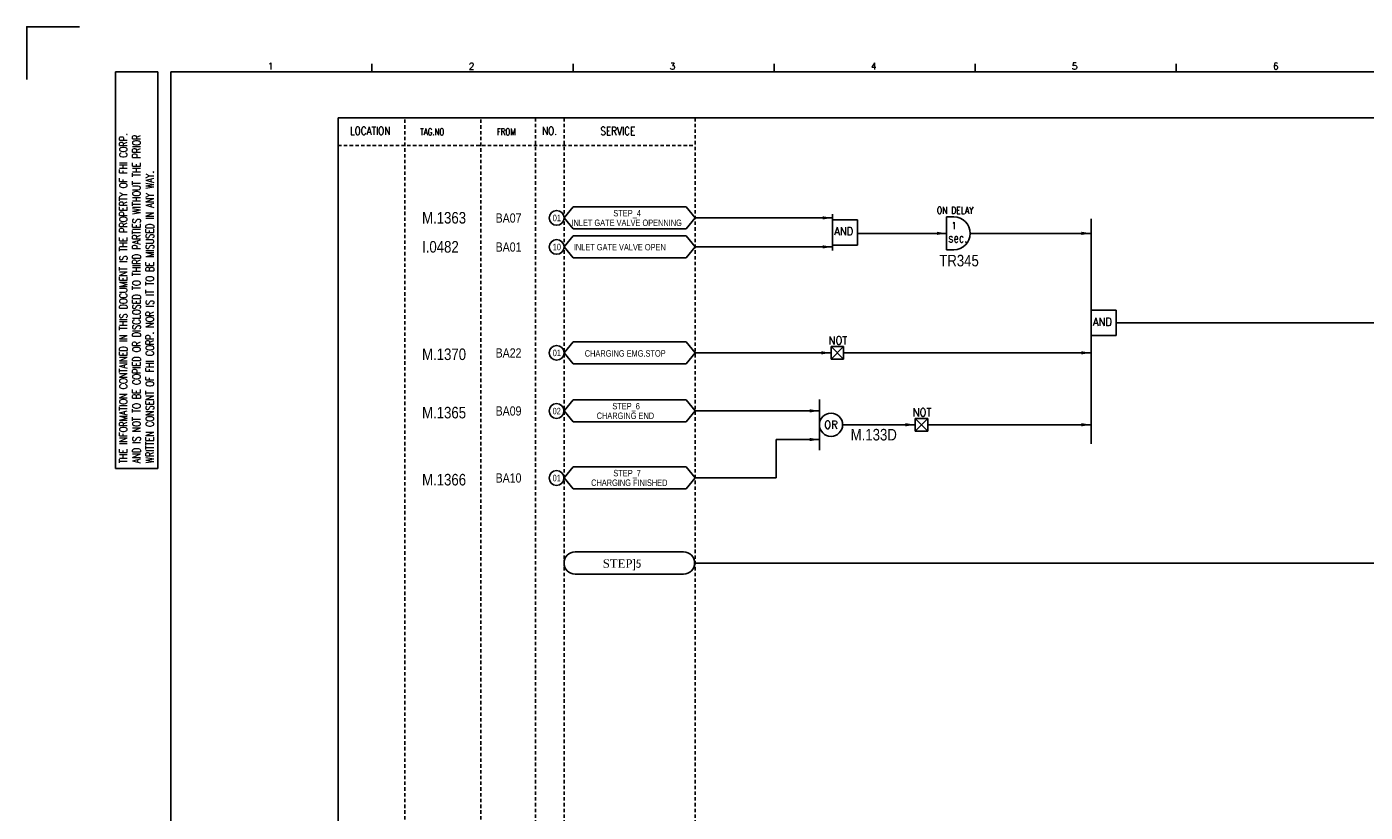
# Model space of a CAD drawing. Extents: x 688 to 1654, y -222 to 460.
# Tile 2 of 4: x 688 to 1269, y 119 to 460. Entities that reach past the tile are written whole.
import ezdxf
from ezdxf.enums import TextEntityAlignment as Align

# ---------------------------------------------------------------- set-up
doc = ezdxf.new("R2010")
doc.units = 0
doc.header["$MEASUREMENT"] = 0
doc.linetypes.add('HIDDEN', pattern=[4, 1.5, -1, 1.5])
doc.layers.get('0').update_dxf_attribs({"linetype": 'CONTINUOUS'})
doc.layers.get('DEFPOINTS').update_dxf_attribs({"linetype": 'CONTINUOUS'})
for name, color, linetype in [('CON', 4, 'CONTINUOUS'), ('DCS', 7, 'CONTINUOUS'), ('DIM', 3, 'CONTINUOUS'), ('HID', 2, 'HIDDEN'), ('圖框CON', 4, 'CONTINUOUS'), ('框線', 6, 'CONTINUOUS')]:
    doc.layers.add(name, color=color, linetype=linetype)
doc.styles.add('DAYUKP', font='complex', dxfattribs={"bigfont": 'DAYUKP.SHX'})
doc.styles.add('ROMANS', font='romans', dxfattribs={"width": 0.8})
doc.styles.add('style3', font='ARIALN.TTF')

# ---------------------------------------------------------------- blocks, each defined once
blk = doc.blocks.new('LEADER')
at = {"layer": 'CON'}
blk.add_solid([(0.85, -0.57), (0.85, -1.57), (3.85, -1.07)], dxfattribs=at)
blk = doc.blocks.new('1')
at = {"layer": 'DEFPOINTS'}
blk.add_lwpolyline([(1268.99, 689.33), (1246.02, 689.33), (1246.02, 666.36)], dxfattribs=at)
at = {"layer": '圖框CON'}
for p, q in [((1284.5, 669.81), (1302.87, 669.81)), ((1284.5, 497.52), (1284.5, 669.81)), ((1302.87, 497.52), (1302.87, 669.81)), ((1395.91, 669.85), (1395.91, 673.29)), ((1483.2, 669.85), (1483.2, 673.29)), ((1570.49, 669.85), (1570.49, 673.29)), ((1657.78, 669.85), (1657.78, 673.29)), ((1745.08, 669.85), (1745.08, 673.29)), ((1284.5, 497.52), (1302.87, 497.52))]:
    blk.add_line(p, q, dxfattribs=at)
at = {"layer": '框線'}
for p, q in [((1308.62, 669.81), (1308.62, 26.6)), ((2181.53, 669.81), (1308.62, 669.81))]:
    blk.add_line(p, q, dxfattribs=at)
at = {"style": 'DAYUKP'}
for s, p in [('1', (1350.64, 670.78)), ('2', (1437.93, 670.78)), ('3', (1525.22, 670.78)), ('4', (1612.51, 670.78)), ('5', (1699.8, 670.78)), ('6', (1787.1, 670.78))]:
    blk.add_text(s, height=2.87, dxfattribs=at).set_placement(p)
at = {"layer": 'DIM', "style": 'ROMANS', "width": 0.75}
for s, p in [('THE INFORMATION CONTAINED IN THIS DOCUMENT IS THE PROPERTY OF FHI CORP.', (1287.94, 499.82)), ('AND IS NOT TO BE COPIED OR DISCLOSED TO THIRD PARTIES WITHOUT THE PRIOR', (1293.68, 499.82)), ('WRITTEN CONSENT OF FHI CORP. NOR IS IT TO BE MISUSED IN ANY WAY.', (1299.43, 499.82))]:
    blk.add_text(s, height=3.4457, rotation=90, dxfattribs=at).set_placement(p, align=Align.MIDDLE_LEFT)

msp = doc.modelspace()

# ---------------------------------------------------------------- linework, layer by layer
at = {"layer": 'CON', "color": 6}
for p, q in [((921.03, 376.82), (924.93, 381.64)), ((974.07, 381.64), (924.93, 381.64)), ((977.97, 376.82), (974.07, 381.64)), ((1037.55, 378.37), (1037.55, 362.68)), ((921.03, 376.82), (924.93, 372.01)), ((924.93, 372.01), (974.07, 372.01)), ((977.97, 376.82), (974.07, 372.01)), ((1048.41, 376), (1037.55, 376)), ((1037.55, 365.04), (1037.55, 376)), ((1048.41, 365.04), (1048.41, 376)), ((1087.1, 377.24), (1087.1, 362.95)), ((1087.1, 377.24), (1090.27, 377.24)), ((1149.88, 376.37), (1149.88, 278.65)), ((921.03, 364.22), (924.93, 369.04)), ((974.07, 369.04), (924.93, 369.04)), ((977.97, 364.22), (974.07, 369.04)), ((921.03, 364.22), (924.93, 359.41)), ((977.97, 364.22), (974.07, 359.41)), ((1048.41, 365.04), (1037.55, 365.04)), ((1087.1, 362.95), (1090.27, 362.95)), ((924.93, 359.41), (974.07, 359.41)), ((1149.88, 325.74), (1149.88, 336.7)), ((1160.74, 336.7), (1149.88, 336.7)), ((1160.74, 325.74), (1160.74, 336.7)), ((1160.74, 325.74), (1149.88, 325.74)), ((921.03, 318.22), (924.93, 323.04)), ((974.07, 323.04), (924.93, 323.04)), ((977.97, 318.22), (974.07, 323.04)), ((1042.4, 320.95), (1036.94, 315.49)), ((1036.94, 320.95), (1042.4, 315.49)), ((1036.94, 320.95), (1042.4, 320.95)), ((1036.94, 315.49), (1036.94, 320.95)), ((1042.4, 320.95), (1042.4, 315.49)), ((921.03, 318.22), (924.93, 313.4)), ((977.97, 318.22), (974.07, 313.4)), ((1042.4, 315.49), (1036.94, 315.49)), ((924.93, 313.4), (974.07, 313.4)), ((921.03, 293.02), (924.93, 297.84)), ((974.07, 297.84), (924.93, 297.84)), ((977.97, 293.02), (974.07, 297.84)), ((1031.9, 297.89), (1031.9, 276)), ((921.03, 293.02), (924.93, 288.2)), ((977.97, 293.02), (974.07, 288.2)), ((924.93, 288.2), (974.07, 288.2)), ((1073.48, 289.71), (1078.94, 289.71)), ((1073.48, 289.71), (1078.94, 284.25)), ((1078.94, 289.71), (1073.48, 284.25)), ((1073.48, 284.25), (1073.48, 289.71)), ((1078.94, 289.71), (1078.94, 284.25)), ((1078.94, 284.25), (1073.48, 284.25)), ((921.03, 263.94), (924.93, 268.75)), ((974.07, 268.75), (924.93, 268.75)), ((977.97, 263.94), (974.07, 268.75)), ((921.03, 263.94), (924.93, 259.12)), ((977.97, 263.94), (974.07, 259.12)), ((924.93, 259.12), (974.07, 259.12)), ((972.92, 231.73), (925.85, 231.73)), ((925.85, 222.1), (972.92, 222.1))]:
    msp.add_line(p, q, dxfattribs=at)
at = {"layer": 'CON'}
for p, q in [((1037.55, 376.82), (977.97, 376.82)), ((1087.1, 370.1), (1048.43, 370.1)), ((1149.88, 370.1), (1097.42, 370.1)), ((1037.55, 364.22), (977.97, 364.22)), ((1423.17, 331.22), (1160.74, 331.22)), ((977.97, 318.22), (1036.94, 318.22)), ((1042.4, 318.22), (1149.88, 318.22)), ((977.97, 293.02), (1031.9, 293.02)), ((1041.98, 286.98), (1073.48, 286.98)), ((1078.94, 286.98), (1149.88, 286.98)), ((1013.08, 263.94), (1013.08, 280.57)), ((1031.9, 280.57), (1013.08, 280.57)), ((977.97, 263.94), (1013.08, 263.94)), ((1423.17, 226.92), (977.73, 226.92))]:
    msp.add_line(p, q, dxfattribs=at)
msp.add_lwpolyline([(822.92, 420.23), (1536.92, 420.23), (1536.92, -79.58), (822.92, -79.58)], close=True, dxfattribs=at)
for centre in [(917.82, 376.82), (917.82, 364.22), (917.82, 318.22), (917.77, 292.96), (917.77, 263.87)]:
    msp.add_circle(centre, 3.21, dxfattribs=at)
at = {"layer": 'CON', "color": 6}
msp.add_circle((1036.94, 286.98), 5.04, dxfattribs=at)
for centre, radius, start, end in [((1090.27, 370.1), 7.14, 270, 90), ((925.85, 226.92), 4.82, 90, 270), ((972.92, 226.92), 4.82, 270, 90)]:
    msp.add_arc(centre, radius, start, end, dxfattribs=at)
at = {"layer": 'HID'}
for p, q in [((851.97, 419.53), (851.97, -79.58)), ((884.89, 419.53), (884.89, -79.58)), ((908.61, 420.23), (908.61, -79.6)), ((921.03, 420.23), (921.03, -79.6)), ((977.97, 420.23), (977.97, -79.58)), ((822.92, 408.32), (977.97, 408.32))]:
    msp.add_line(p, q, dxfattribs=at)

# ---------------------------------------------------------------- block references
msp.add_blockref('1', (-558.28, -229.51))
at = {"layer": 'CON', "xscale": 1.4, "yscale": 1.4, "zscale": 1.4}
for p in [(1032.16, 378.32), (1081.71, 371.59), (1144.49, 371.59), (1032.16, 365.72), (1031.55, 319.71), (1144.49, 319.71), (1026.51, 294.51), (1068.09, 288.47), (1144.49, 288.47), (1026.51, 282.06)]:
    msp.add_blockref('LEADER', p, dxfattribs=at)

# ---------------------------------------------------------------- texts
at = {"layer": 'CON', "style": 'ROMANS'}
for s, height, width, p in [('LOCATION', 3.5, 0.8, (836.84, 414.62)), ('NO.', 3.5, 0.8, (914.73, 414.62)), ('SERVICE', 3.5, 0.8, (944.38, 414.55)), ('1', 3.02, 0.8, (1090.33, 373.47)), ('sec.', 3.78, 0.8, (1092, 368.09)), ('NOT', 3.5, 0.9, (1039.95, 323.6)), ('NOT', 3.5, 0.9, (1076.48, 292.36)), ('OR', 3.5, 0.9, (1036.94, 286.98))]:
    msp.add_text(s, height=height, dxfattribs=dict(at, width=width)).set_placement(p, align=Align.MIDDLE)
for s, height, width, p in [('TAG.NO', 2.8, 0.8, (858.57, 411.97)), ('FROM', 2.8, 0.8, (891.83, 411.97)), ('ON DELAY', 3.024, 0.8, (1082.93, 377.7)), ('AND', 3.5, 0.9, (1038.34, 368.21)), ('AND', 3.5, 0.9, (1150.67, 328.9))]:
    msp.add_text(s, height=height, dxfattribs=dict(at, width=width)).set_placement(p, align=Align.BOTTOM_LEFT)
at = {"layer": 'CON', "style": 'style3'}
for s, p in [('BA07', (891.33, 376.77)), ('BA01', (891.33, 364.17)), ('BA22', (891.33, 318.17)), ('BA09', (891.33, 292.97)), ('BA10', (891.33, 263.88))]:
    msp.add_text(s, height=4, dxfattribs=at).set_placement(p, align=Align.MIDDLE_LEFT)
for s, p in [('01', (916.11, 374.54)), ('STEP_4', (942.44, 376.62)), ('INLET GATE VALVE OPENNING', (924.24, 372.45)), ('10', (916.11, 361.94)), ('INLET GATE VALVE OPEN', (925.28, 361.86)), ('01', (916.11, 315.94)), ('CHARGING EMG.STOP', (930.03, 315.72)), ('STEP_6', (942, 292.82)), ('02', (916.06, 290.68)), ('CHARGING END', (935.2, 288.64)), ('STEP_7', (942.44, 263.73)), ('01', (916.06, 261.59)), ('CHARGING FINISHED', (932.79, 259.56))]:
    msp.add_text(s, height=2.8, dxfattribs=at).set_placement(p, align=Align.BOTTOM_LEFT)
at = {"layer": 'CON', "insert": (937.82, 228.55), "char_height": 3.675, "width": 21.98, "attachment_point": 1, "style": 'style3'}
msp.add_mtext('{\\f@Batang|b0|i0|c0|p18;STEP\\fUniversalMath1 BT|b0|i0|c2|p16;]\\f細明體|b0|i0|c136|p49;5}', dxfattribs=at)
at = {"layer": 'DCS', "linetype": 'ByBlock', "style": 'style3'}
for s, p in [('M.1363', (859.38, 374.36)), ('I.0482', (859.38, 361.76)), ('TR345', (1083.94, 355.77)), ('M.1370', (859.38, 315.09)), ('M.1365', (859.38, 289.75)), ('M.133D', (1045.48, 280.16)), ('M.1366', (859.38, 260.63))]:
    msp.add_text(s, height=5, dxfattribs=at).set_placement(p)

doc.saveas('drawing.dxf')
